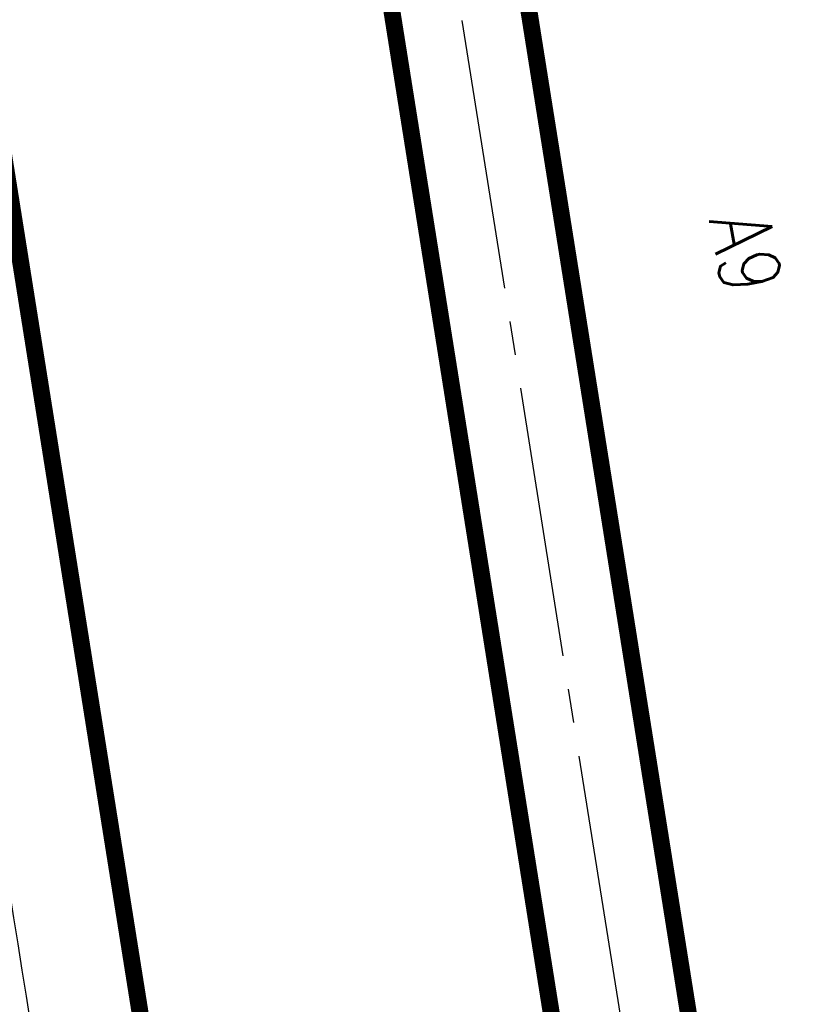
# Model space of a CAD drawing. Extents: x 447693 to 448165, y 439527 to 440695.
# Tile 38 of 88: x 447963 to 447987, y 439831 to 439860. Entities that reach past the tile are written whole.
import ezdxf

# ---------------------------------------------------------------- set-up
doc = ezdxf.new("R2010")
doc.units = 0
doc.header["$LTSCALE"] = 2
doc.header["$MEASUREMENT"] = 0
doc.linetypes.add('ACHSE', pattern=[5.5, 4, -0.5, 0.5, -0.5])
doc.linetypes.add('AUSGEZOGEN', pattern=[0])
for name, color, linetype in [('ACHSETOP', 250, 'ACHSE'), ('FBRTOP', 250, 'AUSGEZOGEN'), ('SCHRIFT', 7, 'AUSGEZOGEN')]:
    doc.layers.add(name, color=color, linetype=linetype)
doc.styles.add('ROMANS', font='romans.shx', dxfattribs={"width": 0.8})

msp = doc.modelspace()

# ---------------------------------------------------------------- linework, layer by layer
at = {"layer": 'ACHSETOP'}
msp.add_lwpolyline([(447846.968, 440672.451), (447854.979, 440622.107), (447866.765, 440548.039), (447886.407, 440424.592), (447902.122, 440325.834), (447913.908, 440251.766), (447929.622, 440153.009), (447941.408, 440078.94), (447949.265, 440029.562), (447961.051, 439955.493), (447972.836, 439881.425), (447988.551, 439782.668), (448008.194, 439659.221), (448023.908, 439560.463), (448025.326, 439551.552)], dxfattribs=at)
at = {"layer": 'FBRTOP'}
for points in [[(447863.757, 440675.122, 0.000001), (447863.91, 440674.157, -0.000001), (447871.768, 440624.779), (447883.554, 440550.71, -0.000005), (447893.375, 440488.987, 0.000006), (447903.196, 440427.263, 0.000001), (447911.053, 440377.884, -0.000001), (447918.911, 440328.506), (447930.697, 440254.437, -0.000002), (447938.554, 440205.059, 0.000002), (447946.411, 440155.68), (447958.197, 440081.611), (447966.054, 440032.233, 0.000001), (447971.947, 439995.199, -0.000001), (447977.84, 439958.164, -0.000005), (447983.732, 439921.13, 0.000005), (447989.625, 439884.096, 0.000004), (447997.482, 439834.718, -0.000003), (448005.34, 439785.34, 0), (448016.799, 439713.325, -0.000001), (448024.983, 439661.892, -0.000001), (448032.84, 439612.513, 0.000002), (448040.697, 439563.134), (448042.115, 439554.224, -0.000002)], [(447926.482, 440062.971), (447932.229, 440026.851, 0.000001), (447938.122, 439989.817), (447944.015, 439952.782, -0.000005), (447949.908, 439915.748, 0.000005), (447955.8, 439878.714, 0.000004), (447963.658, 439829.336, -0.000003), (447971.515, 439779.957), (447982.975, 439707.942), (447991.158, 439656.51, -0.000001), (447999.015, 439607.131, 0.000002), (448006.872, 439557.752), (448008.29, 439548.841, -0.000002)]]:
    msp.add_lwpolyline(points, format="xyb", dxfattribs=at)
at = {"layer": 'FBRTOP', "const_width": 0.5}
msp.add_lwpolyline([(447833.142, 440670.251), (447841.153, 440619.907), (447852.939, 440545.839), (447872.581, 440422.392), (447888.296, 440323.634), (447900.082, 440249.566), (447915.796, 440150.809), (447927.582, 440076.74), (447935.439, 440027.362), (447947.225, 439953.293), (447959.01, 439879.225), (447974.725, 439780.468), (447994.368, 439657.021), (448010.082, 439558.263), (448011.5, 439549.352)], dxfattribs=at)
for points in [[(447874.057, 440515.262, 0.001447), (447878.561, 440486.63, 0.000006), (447888.382, 440424.906, 0.000001), (447896.24, 440375.527, -0.000001), (447904.097, 440326.148), (447915.883, 440252.08, -0.000002), (447923.74, 440202.702, 0.000002), (447931.597, 440153.323), (447943.383, 440079.254), (447951.24, 440029.876, 0.000001), (447957.133, 439992.842, -0.000001), (447963.026, 439955.807, -0.000005), (447968.919, 439918.773, 0.000005), (447974.811, 439881.739, 0.000004), (447982.669, 439832.361, -0.000003), (447990.526, 439782.982, 0), (448001.985, 439710.967, -0.000001), (448010.169, 439659.535, -0.000001), (448018.026, 439610.156, 0.000002), (448025.883, 439560.777), (448027.301, 439551.866, -0.000002)], [(447869.981, 440514.593, -0.002287), (447874.611, 440486.001, 0.000006), (447884.432, 440424.278, 0.000001), (447892.289, 440374.899, -0.000001), (447900.147, 440325.52), (447911.933, 440251.452, -0.000002), (447919.79, 440202.073, 0.000002), (447927.647, 440152.695), (447939.433, 440078.626), (447947.29, 440029.248, 0.000001), (447953.183, 439992.213, -0.000001), (447959.076, 439955.179, -0.000005), (447964.968, 439918.145, 0.000005), (447970.861, 439881.111, 0.000004), (447978.718, 439831.732, -0.000003), (447986.576, 439782.354, 0), (447998.035, 439710.339, -0.000001), (448006.219, 439658.907, -0.000001), (448014.076, 439609.528, 0.000002), (448021.933, 439560.149), (448023.351, 439551.238, -0.000002)]]:
    msp.add_lwpolyline(points, format="xyb", dxfattribs=at)

# ---------------------------------------------------------------- texts
at = {"layer": 'SCHRIFT', "style": 'ROMANS', "width": 0.8}
msp.add_text('A9', height=1.8, rotation=280.7665, dxfattribs=at).set_placement((447983.59, 439853.826))

doc.saveas('drawing.dxf')
